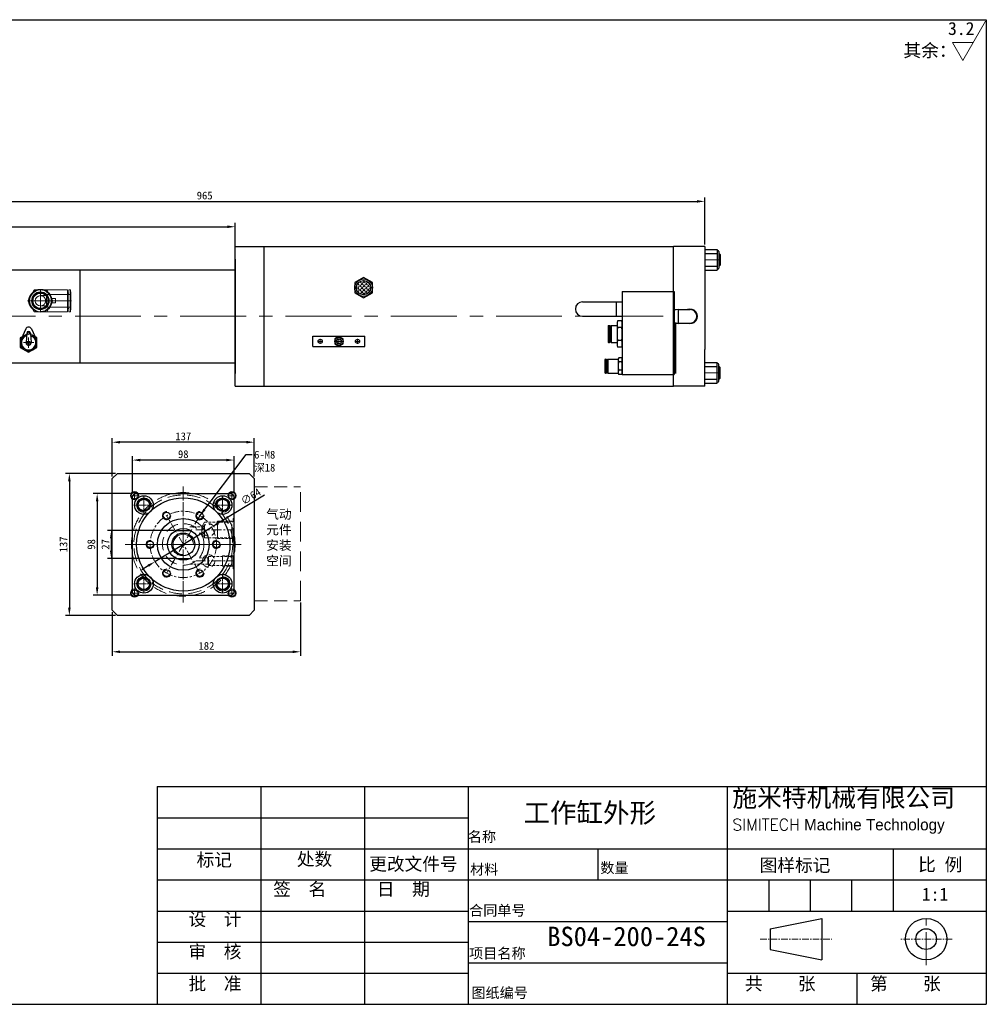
# Model space of a CAD drawing. Header units: millimetres. Extents: x 572 to 1972, y 4599 to 5549.
# Tile 2 of 2: x 1039 to 1972, y 4599 to 5549. Entities that reach past the tile are written whole.
import ezdxf

# ---------------------------------------------------------------- set-up
doc = ezdxf.new("R2010")
doc.units = ezdxf.units.MM
doc.header["$MEASUREMENT"] = 0
doc.linetypes.add('CENTER', pattern=[50.8, 31.75, -6.35, 6.35, -6.35])
doc.linetypes.add('DASHED', pattern=[19.05, 12.7, -6.35])
doc.layers.get('Defpoints').update_dxf_attribs({"lineweight": 25})
for name, color, linetype, lineweight in [('图层1', 7, 'Continuous', 25), ('图层2', 3, 'CENTER', 13), ('图层3', 2, 'Continuous', 13), ('图层4', 1, 'Continuous', 30), ('图层5', 5, 'DASHED', 13), ('图层7', 4, 'Continuous', 13)]:
    doc.layers.add(name, color=color, linetype=linetype, lineweight=lineweight)
doc.dimstyles.new('ISO-25', dxfattribs={"dimscale": 2, "dimtxt": 2.5, "dimasz": 2.5, "dimexe": 1.25, "dimexo": 0.625, "dimtad": 1, "dimtxsty": 'Standard', "dimcen": 2.5, "dimadec": 0, "dimazin": 0, "dimtfac": 1, "dimtmove": 0, "dimatfit": 3, "dimfxl": 0, "dimarcsym": 0})

# ---------------------------------------------------------------- blocks, each defined once
blk = doc.blocks.new('*D77')
at = {"layer": 'Defpoints', "color": 0, "transparency": 16777216}
for p in [(1700.41, 5373.41), (1700.41, 5330), (735.41, 5307.5)]:
    blk.add_point(p, dxfattribs=at)
at = {"layer": '图层3', "color": 0, "lineweight": -2, "transparency": 16777216}
for p, q in [((735.41, 5309.37), (735.41, 5377.16)), ((1700.41, 5331.87), (1700.41, 5377.16)), ((742.91, 5373.41), (1692.91, 5373.41))]:
    blk.add_line(p, q, dxfattribs=at)
at = {"layer": '图层3', "color": 0, "transparency": 16777216}
for points in [[(742.91, 5374.66), (742.91, 5372.16), (735.41, 5373.41)], [(1692.91, 5372.16), (1692.91, 5374.66), (1700.41, 5373.41)]]:
    blk.add_solid(points, dxfattribs=at)
at = {"layer": '图层3', "color": 0, "transparency": 16777216, "insert": (1217.91, 5379.03), "char_height": 7.5, "attachment_point": 5}
blk.add_mtext('965', dxfattribs=at)
blk = doc.blocks.new('*D85')
at = {"layer": 'Defpoints', "color": 0, "transparency": 16777216}
for p in [(1247.41, 5348.93), (1247.41, 5317.5), (735.41, 5307.5)]:
    blk.add_point(p, dxfattribs=at)
at = {"layer": '图层3', "color": 0, "lineweight": -2, "transparency": 16777216}
for p, q in [((735.41, 5309.37), (735.41, 5352.68)), ((742.91, 5348.93), (1239.91, 5348.93)), ((1247.41, 5319.37), (1247.41, 5352.68))]:
    blk.add_line(p, q, dxfattribs=at)
at = {"layer": '图层3', "color": 0, "transparency": 16777216}
for points in [[(742.91, 5350.18), (742.91, 5347.68), (735.41, 5348.93)], [(1239.91, 5347.68), (1239.91, 5350.18), (1247.41, 5348.93)]]:
    blk.add_solid(points, dxfattribs=at)
at = {"layer": '图层3', "color": 0, "transparency": 16777216, "insert": (991.41, 5354.55), "char_height": 7.5, "attachment_point": 5}
blk.add_mtext('512', dxfattribs=at)
blk = doc.blocks.new('*D101')
at = {"layer": 'Defpoints', "color": 0, "transparency": 16777216}
for p in [(1190.27, 5055.94), (1127.76, 5028.94), (1190.27, 5028.94)]:
    blk.add_point(p, dxfattribs=at)
at = {"layer": '图层3', "color": 0, "lineweight": -2, "transparency": 16777216}
for p, q in [((1188.4, 5055.94), (1124.01, 5055.94)), ((1127.76, 5048.44), (1127.76, 5036.44)), ((1188.4, 5028.94), (1124.01, 5028.94))]:
    blk.add_line(p, q, dxfattribs=at)
at = {"layer": '图层3', "color": 0, "transparency": 16777216}
for points in [[(1126.51, 5048.44), (1129.01, 5048.44), (1127.76, 5055.94)], [(1126.51, 5036.44), (1129.01, 5036.44), (1127.76, 5028.94)]]:
    blk.add_solid(points, dxfattribs=at)
at = {"layer": '图层3', "color": 0, "transparency": 16777216, "insert": (1122.14, 5042.44), "char_height": 7.5, "attachment_point": 5, "rotation": 90}
blk.add_mtext('27', dxfattribs=at)
blk = doc.blocks.new('*D102')
at = {"layer": 'Defpoints', "color": 0, "transparency": 16777216}
for p in [(1148.26, 5091.44), (1114.16, 4993.44), (1148.26, 4993.44)]:
    blk.add_point(p, dxfattribs=at)
at = {"layer": '图层3', "color": 0, "lineweight": -2, "transparency": 16777216}
for p, q in [((1146.38, 5091.44), (1110.41, 5091.44)), ((1114.16, 5083.94), (1114.16, 5000.94)), ((1146.38, 4993.44), (1110.41, 4993.44))]:
    blk.add_line(p, q, dxfattribs=at)
at = {"layer": '图层3', "color": 0, "transparency": 16777216}
for points in [[(1112.91, 5083.94), (1115.41, 5083.94), (1114.16, 5091.44)], [(1112.91, 5000.94), (1115.41, 5000.94), (1114.16, 4993.44)]]:
    blk.add_solid(points, dxfattribs=at)
at = {"layer": '图层3', "color": 0, "transparency": 16777216, "insert": (1108.54, 5042.44), "char_height": 7.5, "attachment_point": 5, "rotation": 90}
blk.add_mtext('98', dxfattribs=at)
blk = doc.blocks.new('*D103')
at = {"layer": 'Defpoints', "color": 0, "transparency": 16777216}
for p in [(1148.26, 5123.82), (1148.26, 5091.44), (1246.26, 5091.44)]:
    blk.add_point(p, dxfattribs=at)
at = {"layer": '图层3', "color": 0, "lineweight": -2, "transparency": 16777216}
for p, q in [((1148.26, 5093.31), (1148.26, 5127.57)), ((1238.76, 5123.82), (1155.76, 5123.82)), ((1246.26, 5093.31), (1246.26, 5127.57))]:
    blk.add_line(p, q, dxfattribs=at)
at = {"layer": '图层3', "color": 0, "transparency": 16777216}
for points in [[(1155.76, 5125.07), (1155.76, 5122.57), (1148.26, 5123.82)], [(1238.76, 5125.07), (1238.76, 5122.57), (1246.26, 5123.82)]]:
    blk.add_solid(points, dxfattribs=at)
at = {"layer": '图层3', "color": 0, "transparency": 16777216, "insert": (1197.25, 5129.44), "char_height": 7.5, "attachment_point": 5}
blk.add_mtext('98', dxfattribs=at)
blk = doc.blocks.new('*D104')
at = {"layer": 'Defpoints', "color": 0, "transparency": 16777216}
for p in [(1224.59, 5059.08), (1169.93, 5025.8)]:
    blk.add_point(p, dxfattribs=at)
at = {"layer": '图层3', "color": 0, "lineweight": -2, "transparency": 16777216}
for p, q in [((1275.5, 5090.07), (1231, 5062.98)), ((1169.93, 5025.8), (1224.59, 5059.08)), ((1163.52, 5021.9), (1157.11, 5018))]:
    blk.add_line(p, q, dxfattribs=at)
at = {"layer": '图层3', "color": 0, "transparency": 16777216}
for points in [[(1230.35, 5064.04), (1231.65, 5061.91), (1224.59, 5059.08)], [(1162.87, 5022.96), (1164.17, 5020.83), (1169.93, 5025.8)]]:
    blk.add_solid(points, dxfattribs=at)
at = {"layer": '图层3', "color": 0, "transparency": 16777216, "insert": (1262.44, 5088.7), "char_height": 7.5, "attachment_point": 5, "rotation": 31.33265}
blk.add_mtext('∅64', dxfattribs=at)
blk = doc.blocks.new('*D105')
at = {"layer": 'Defpoints', "color": 0, "transparency": 16777216}
for p in [(1310.43, 4988.12), (1128.76, 4978.94), (1310.43, 4938.83)]:
    blk.add_point(p, dxfattribs=at)
at = {"layer": '图层3', "color": 0, "lineweight": -2, "transparency": 16777216}
for p, q in [((1310.43, 4986.25), (1310.43, 4935.08)), ((1128.76, 4977.06), (1128.76, 4935.08)), ((1136.26, 4938.83), (1302.93, 4938.83))]:
    blk.add_line(p, q, dxfattribs=at)
at = {"layer": '图层3', "color": 0, "transparency": 16777216}
for points in [[(1136.26, 4940.08), (1136.26, 4937.58), (1128.76, 4938.83)], [(1302.93, 4940.08), (1302.93, 4937.58), (1310.43, 4938.83)]]:
    blk.add_solid(points, dxfattribs=at)
at = {"layer": '图层3', "color": 0, "transparency": 16777216, "insert": (1219.6, 4944.46), "char_height": 7.5, "attachment_point": 5}
blk.add_mtext('182', dxfattribs=at)
blk = doc.blocks.new('*D106')
at = {"layer": 'Defpoints', "color": 0, "transparency": 16777216}
for p in [(1128.76, 5141.05), (1128.76, 5105.94), (1265.76, 5105.94)]:
    blk.add_point(p, dxfattribs=at)
at = {"layer": '图层3', "color": 0, "lineweight": -2, "transparency": 16777216}
for p, q in [((1128.76, 5107.81), (1128.76, 5144.8)), ((1258.26, 5141.05), (1136.26, 5141.05)), ((1265.76, 5107.81), (1265.76, 5144.8))]:
    blk.add_line(p, q, dxfattribs=at)
at = {"layer": '图层3', "color": 0, "transparency": 16777216}
for points in [[(1136.26, 5142.3), (1136.26, 5139.8), (1128.76, 5141.05)], [(1258.26, 5142.3), (1258.26, 5139.8), (1265.76, 5141.05)]]:
    blk.add_solid(points, dxfattribs=at)
at = {"layer": '图层3', "color": 0, "transparency": 16777216, "insert": (1197.26, 5146.68), "char_height": 7.5, "attachment_point": 5}
blk.add_mtext('137', dxfattribs=at)
blk = doc.blocks.new('*D107')
at = {"layer": 'Defpoints', "color": 0, "transparency": 16777216}
for p in [(1133.76, 5110.94), (1087.34, 4973.94), (1133.76, 4973.94)]:
    blk.add_point(p, dxfattribs=at)
at = {"layer": '图层3', "color": 0, "lineweight": -2, "transparency": 16777216}
for p, q in [((1131.88, 5110.94), (1083.59, 5110.94)), ((1087.34, 5103.44), (1087.34, 4981.44)), ((1131.88, 4973.94), (1083.59, 4973.94))]:
    blk.add_line(p, q, dxfattribs=at)
at = {"layer": '图层3', "color": 0, "transparency": 16777216}
for points in [[(1086.09, 5103.44), (1088.59, 5103.44), (1087.34, 5110.94)], [(1086.09, 4981.44), (1088.59, 4981.44), (1087.34, 4973.94)]]:
    blk.add_solid(points, dxfattribs=at)
at = {"layer": '图层3', "color": 0, "transparency": 16777216, "insert": (1081.71, 5042.44), "char_height": 7.5, "attachment_point": 5, "rotation": 90}
blk.add_mtext('137', dxfattribs=at)

msp = doc.modelspace()

# ---------------------------------------------------------------- hatches: boundary and pattern name
at = {"layer": '图层7'}
h = msp.add_hatch(dxfattribs=at)
h.set_pattern_fill('ANGLE', color=256, scale=0.4, angle=315, style=0)
h.set_pattern_definition([(315, (2011.7379, 5339.337), (1.975656, 1.975656), [2.032, -0.762]), (45, (2011.7379, 5339.337), (-1.975656, 1.975656), [2.032, -0.762])])
h.paths.add_polyline_path([(1364.302, 5290.155, 1), (1378.152, 5290.155, 1)])

# ---------------------------------------------------------------- linework, layer by layer
at = {"layer": '图层1'}
for p, q in [((1247.412, 5194.996), (1247.412, 5329.996)), ((1247.412, 5329.996), (1275.412, 5329.996)), ((1275.412, 5329.996), (1670.412, 5329.996)), ((1275.412, 5194.996), (1275.412, 5329.996)), ((1670.412, 5194.996), (1670.412, 5329.996)), ((1700.412, 5329.996), (1670.412, 5329.996)), ((1700.412, 5329.996), (1700.412, 5230.596)), ((1700.412, 5326.996), (1712.412, 5326.996)), ((1700.412, 5322.996), (1712.412, 5322.996)), ((1712.412, 5326.996), (1712.412, 5306.996)), ((1712.912, 5325.996), (1712.912, 5325.996)), ((1713.912, 5324.996), (1713.912, 5308.996)), ((1713.912, 5322.996), (1714.412, 5322.996)), ((1714.412, 5322.996), (1714.412, 5310.996)), ((1714.412, 5322.996), (1715.412, 5321.996)), ((1715.412, 5321.996), (1715.412, 5311.996)), ((1247.412, 5317.496), (1247.412, 5207.496)), ((1700.412, 5310.996), (1712.412, 5310.996)), ((1713.912, 5310.996), (1714.412, 5310.996)), ((1715.412, 5311.996), (1714.412, 5310.996)), ((1009.412, 5307.496), (1247.412, 5307.496)), ((1097.412, 5307.496), (1097.412, 5217.496)), ((1700.412, 5306.996), (1712.412, 5306.996)), ((1712.912, 5307.996), (1712.912, 5307.996)), ((1371.227, 5299.97), (1362.727, 5295.063)), ((1362.727, 5295.063), (1362.727, 5285.248)), ((1379.727, 5295.063), (1371.227, 5299.97)), ((1379.727, 5285.248), (1379.727, 5295.063)), ((1362.727, 5285.248), (1371.227, 5280.34)), ((1371.227, 5280.34), (1379.727, 5285.248)), ((1620.912, 5286.496), (1620.912, 5206.496)), ((1620.912, 5286.496), (1670.912, 5286.496)), ((1670.912, 5286.496), (1670.912, 5206.496)), ((1582.602, 5276.496), (1620.912, 5276.496)), ((1614.912, 5276.496), (1614.912, 5262.496)), ((1670.912, 5268.996), (1674.912, 5269.496)), ((1674.912, 5269.496), (1674.912, 5255.496)), ((1674.912, 5268.996), (1686.412, 5268.996)), ((1582.602, 5262.496), (1620.912, 5262.496)), ((1607.712, 5253.646), (1607.412, 5253.346)), ((1607.712, 5253.646), (1607.712, 5237.346)), ((1607.712, 5253.646), (1608.612, 5253.646)), ((1608.612, 5253.646), (1608.612, 5237.346)), ((1608.612, 5253.646), (1608.912, 5253.346)), ((1610.212, 5253.646), (1609.912, 5253.346)), ((1610.212, 5253.646), (1615.912, 5253.646)), ((1610.212, 5253.646), (1610.212, 5237.346)), ((1615.912, 5255.023), (1615.912, 5235.97)), ((1620.412, 5258.198), (1616.412, 5258.198)), ((1620.912, 5255.023), (1620.912, 5235.97)), ((1670.912, 5255.996), (1674.912, 5255.496)), ((1672.412, 5207.496), (1672.412, 5255.809)), ((1674.912, 5255.996), (1686.412, 5255.996)), ((1045.266, 5250.374), (1040.721, 5240.457)), ((1046.199, 5246.264), (1045.501, 5237.319)), ((1049.788, 5246.264), (1050.486, 5237.319)), ((1050.721, 5250.374), (1055.266, 5240.457)), ((1607.412, 5253.346), (1607.412, 5237.646)), ((1608.912, 5253.346), (1608.912, 5237.646)), ((1608.912, 5252.496), (1609.912, 5252.496)), ((1609.912, 5253.346), (1609.912, 5237.646)), ((1620.412, 5251.847), (1616.412, 5251.847)), ((1041.784, 5242.777), (1039.994, 5241.743)), ((1039.994, 5241.743), (1039.994, 5232.505)), ((1055.994, 5241.743), (1054.203, 5242.777)), ((1055.994, 5232.505), (1055.994, 5241.743)), ((1322.412, 5243.368), (1372.412, 5243.368)), ((1322.412, 5233.368), (1322.412, 5243.368)), ((1372.412, 5233.368), (1372.412, 5243.368)), ((1607.712, 5237.346), (1607.412, 5237.646)), ((1607.712, 5237.346), (1608.612, 5237.346)), ((1608.912, 5237.646), (1608.612, 5237.346)), ((1608.912, 5238.496), (1609.912, 5238.496)), ((1609.912, 5237.646), (1610.212, 5237.346)), ((1610.212, 5237.346), (1615.912, 5237.346)), ((1620.412, 5239.146), (1616.412, 5239.146)), ((1039.994, 5232.505), (1047.994, 5227.887)), ((1047.994, 5227.887), (1055.994, 5232.505)), ((1322.412, 5233.368), (1372.412, 5233.368)), ((1620.412, 5232.795), (1616.412, 5232.795)), ((1700.412, 5194.996), (1700.412, 5230.596)), ((1009.412, 5217.496), (1247.412, 5217.496)), ((1247.412, 5207.496), (1247.412, 5222.496)), ((1604.575, 5221.296), (1604.175, 5220.896)), ((1604.175, 5220.896), (1604.175, 5208.096)), ((1604.575, 5221.296), (1604.575, 5207.696)), ((1604.575, 5221.296), (1605.275, 5221.296)), ((1605.275, 5221.296), (1605.275, 5207.696)), ((1605.275, 5221.296), (1605.675, 5220.896)), ((1605.675, 5220.896), (1605.675, 5208.096)), ((1605.675, 5219.996), (1606.675, 5219.996)), ((1607.075, 5221.296), (1606.675, 5220.896)), ((1606.675, 5220.896), (1606.675, 5208.096)), ((1607.075, 5221.296), (1616.975, 5221.296)), ((1607.075, 5221.296), (1607.075, 5207.696)), ((1616.912, 5220.578), (1616.912, 5208.415)), ((1620.412, 5222.579), (1617.412, 5222.579)), ((1620.412, 5218.538), (1617.412, 5218.538)), ((1700.412, 5217.996), (1712.412, 5217.996)), ((1712.412, 5197.996), (1712.412, 5217.996)), ((1712.912, 5216.996), (1712.912, 5216.996)), ((1713.912, 5199.996), (1713.912, 5215.996)), ((1604.575, 5207.696), (1604.175, 5208.096)), ((1604.575, 5207.696), (1605.275, 5207.696)), ((1605.675, 5208.096), (1605.275, 5207.696)), ((1605.675, 5208.996), (1606.675, 5208.996)), ((1607.075, 5207.696), (1606.675, 5208.096)), ((1607.075, 5207.696), (1616.975, 5207.696)), ((1620.412, 5210.455), (1617.412, 5210.455)), ((1620.412, 5206.413), (1617.412, 5206.413)), ((1620.912, 5206.496), (1670.912, 5206.496)), ((1700.412, 5213.996), (1712.412, 5213.996)), ((1713.912, 5213.996), (1714.412, 5213.996)), ((1714.412, 5201.996), (1714.412, 5213.996)), ((1715.412, 5212.996), (1714.412, 5213.996)), ((1715.412, 5202.996), (1715.412, 5212.996)), ((1275.412, 5194.996), (1275.412, 5199.996)), ((1700.412, 5201.996), (1712.412, 5201.996)), ((1700.412, 5197.996), (1712.412, 5197.996)), ((1712.912, 5198.996), (1712.912, 5198.996)), ((1713.912, 5201.996), (1714.412, 5201.996)), ((1714.412, 5201.996), (1715.412, 5202.996)), ((1247.412, 5194.996), (1275.412, 5194.996)), ((1275.412, 5194.996), (1670.412, 5194.996)), ((1700.412, 5194.996), (1670.412, 5194.996)), ((1150.259, 5091.436), (1148.259, 5089.436)), ((1148.259, 4995.436), (1148.259, 5089.436)), ((1150.259, 5091.436), (1244.259, 5091.436)), ((1246.259, 5089.436), (1244.259, 5091.436)), ((1246.259, 4995.436), (1246.259, 5089.436)), ((1190.274, 5055.936), (1204.244, 5055.936)), ((1190.274, 5028.936), (1204.244, 5028.936)), ((1148.259, 4995.436), (1150.259, 4993.436)), ((1150.259, 4993.436), (1244.259, 4993.436)), ((1246.259, 4995.436), (1244.259, 4993.436)), ((1272.153, 4808.707), (1272.153, 4598.707)), ((1372.153, 4808.707), (1372.153, 4598.707)), ((1472.153, 4808.707), (1472.153, 4598.707)), ((1722.153, 4808.707), (1722.153, 4598.707)), ((1172.153, 4778.707), (1472.153, 4778.707)), ((1172.153, 4748.707), (1972.153, 4748.707)), ((1597.153, 4748.707), (1597.153, 4718.707)), ((1882.153, 4748.707), (1882.153, 4688.707)), ((1172.153, 4718.707), (1972.153, 4718.707)), ((1762.153, 4718.707), (1762.153, 4688.707)), ((1802.153, 4718.707), (1802.153, 4688.707)), ((1842.153, 4718.707), (1842.153, 4688.707)), ((1172.153, 4688.707), (1472.153, 4688.707)), ((1722.153, 4688.707), (1972.153, 4688.707)), ((1472.153, 4678.707), (1722.153, 4678.707)), ((1763.5, 4671.588), (1813.5, 4681.588)), ((1813.5, 4681.588), (1813.5, 4641.588)), ((1763.5, 4671.588), (1763.5, 4651.588)), ((1172.153, 4658.707), (1472.153, 4658.707)), ((1763.5, 4651.588), (1813.5, 4641.588)), ((1472.153, 4638.707), (1722.153, 4638.707)), ((1172.153, 4628.707), (1472.153, 4628.707)), ((1722.153, 4628.707), (1972.153, 4628.707)), ((1847.153, 4628.707), (1847.153, 4598.707))]:
    msp.add_line(p, q, dxfattribs=at)
for points in [[(1351.412, 5240.677), (1347.412, 5242.987), (1343.412, 5240.677), (1343.412, 5236.058), (1347.412, 5233.749), (1351.412, 5236.058)], [(1133.759, 5110.936), (1260.759, 5110.936), (1265.759, 5105.936), (1265.759, 4978.936), (1260.759, 4973.936), (1133.759, 4973.936), (1128.759, 4978.936), (1128.759, 5105.936)]]:
    msp.add_lwpolyline(points, close=True, dxfattribs=at)
for centre, radius in [((1371.227, 5290.155), 8.5), ((1371.227, 5290.155), 6.925), ((1059.412, 5277.496), 11), ((1059.412, 5277.496), 7.5), ((1047.994, 5246.124), 1), ((1047.994, 5237.124), 1.5), ((1329.412, 5238.368), 2), ((1347.412, 5238.368), 4), ((1347.412, 5238.368), 2.5), ((1365.412, 5238.368), 2), ((1150.259, 5089.436), 3.25), ((1244.259, 5089.436), 3.25), ((1159.259, 5080.436), 9), ((1197.259, 5042.436), 45), ((1159.259, 5080.436), 6.25), ((1159.259, 5080.436), 5.5), ((1235.259, 5080.436), 9), ((1235.259, 5080.436), 6.25), ((1235.259, 5080.436), 5.5), ((1181.259, 5070.149), 3.25), ((1213.259, 5070.149), 3.25), ((1197.259, 5042.436), 25), ((1197.259, 5042.436), 15.2), ((1197.259, 5042.436), 15.2), ((1165.259, 5042.436), 3.25), ((1197.259, 5042.436), 11), ((1229.259, 5042.436), 3.25), ((1181.259, 5014.724), 3.25), ((1213.259, 5014.724), 3.25), ((1159.259, 5004.436), 9), ((1159.259, 5004.436), 6.25), ((1159.259, 5004.436), 5.5), ((1235.259, 5004.436), 9), ((1235.259, 5004.436), 6.25), ((1235.259, 5004.436), 5.5), ((1150.259, 4995.436), 3.25), ((1244.259, 4995.436), 3.25), ((1914.129, 4661.588), 20), ((1914.129, 4661.588), 10)]:
    msp.add_circle(centre, radius, dxfattribs=at)
for centre, radius, start, end in [((1712.912, 5326.496), 0.5, 180, 270), ((1712.912, 5324.996), 1, 0, 90), ((1712.912, 5307.496), 0.5, 90, 180), ((1712.912, 5308.996), 1, 270, 0), ((1582.602, 5269.496), 7, 90, 270), ((1686.412, 5262.496), 7, 248.213211, 111.786789), ((1686.412, 5262.496), 6.5, 270, 90), ((1626.245, 5255.023), 10.333, 162.103449, 197.896551), ((1610.579, 5255.023), 10.333, 342.103449, 17.896551), ((1047.994, 5237.124), 8, 103.749113, 76.250887), ((1047.994, 5249.124), 3, 24.624318, 155.375682), ((1047.994, 5246.124), 1.8, 4.460844, 175.539156), ((1656.495, 5245.496), 40.583, 170.996825, 189.003175), ((1580.329, 5245.496), 40.583, 350.996825, 9.003175), ((1047.994, 5237.124), 7, 106.463989, 73.536011), ((1047.994, 5237.124), 2.5, 175.539156, 4.460844), ((1626.245, 5235.97), 10.333, 162.103449, 197.896551), ((1610.579, 5235.97), 10.333, 342.103449, 17.896551), ((1621.245, 5220.559), 4.333, 152.201937, 207.798063), ((1633.495, 5214.496), 16.583, 165.894646, 194.105354), ((1616.579, 5220.559), 4.333, 332.201937, 27.798063), ((1604.329, 5214.496), 16.583, 345.894646, 14.105354), ((1712.912, 5217.496), 0.5, 180, 270), ((1712.912, 5215.996), 1, 0, 90), ((1621.245, 5208.434), 4.333, 152.201937, 207.798063), ((1616.579, 5208.434), 4.333, 332.201937, 27.798063), ((1712.912, 5198.496), 0.5, 90, 180), ((1712.912, 5199.996), 1, 270, 0)]:
    msp.add_arc(centre, radius, start, end, dxfattribs=at)
at = {"layer": '图层2'}
for p, q in [((1670.197, 5316.996), (1670.412, 5316.996)), ((1700.412, 5316.996), (1715.412, 5316.996)), ((1059.412, 5287.496), (1059.412, 5267.496)), ((1049.412, 5277.496), (1069.412, 5277.496)), ((1042.994, 5237.124), (1052.994, 5237.124)), ((1047.994, 5242.124), (1047.994, 5232.124)), ((1326.912, 5238.368), (1331.912, 5238.368)), ((1329.412, 5235.868), (1329.412, 5240.868)), ((1344.912, 5238.368), (1349.912, 5238.368)), ((1347.412, 5235.868), (1347.412, 5240.868)), ((1362.912, 5238.368), (1367.912, 5238.368)), ((1365.412, 5235.868), (1365.412, 5240.868)), ((1670.197, 5207.996), (1672.412, 5207.996)), ((1700.412, 5207.996), (1715.412, 5207.996)), ((1914.129, 4636.588), (1914.129, 4686.588))]:
    msp.add_line(p, q, dxfattribs=at)
at = {"layer": '图层2', "ltscale": 2}
msp.add_line((686.412, 5262.496), (1660.412, 5262.496), dxfattribs=at)
at = {"layer": '图层2', "ltscale": 0.2}
for p, q in [((1150.259, 5085.436), (1150.259, 5093.436)), ((1244.259, 5085.436), (1244.259, 5093.436)), ((1154.259, 5089.436), (1146.259, 5089.436)), ((1159.259, 5087.436), (1159.259, 5073.436)), ((1235.259, 5087.436), (1235.259, 5073.436)), ((1240.259, 5089.436), (1248.259, 5089.436)), ((1152.259, 5080.436), (1166.259, 5080.436)), ((1242.259, 5080.436), (1228.259, 5080.436)), ((1159.259, 4997.436), (1159.259, 5011.436)), ((1235.259, 4997.436), (1235.259, 5011.436)), ((1150.259, 4999.436), (1150.259, 4991.436)), ((1152.259, 5004.436), (1166.259, 5004.436)), ((1242.259, 5004.436), (1228.259, 5004.436)), ((1244.259, 4999.436), (1244.259, 4991.436)), ((1154.259, 4995.436), (1146.259, 4995.436)), ((1240.259, 4995.436), (1248.259, 4995.436)), ((1753.874, 4661.588), (1823.018, 4661.588)), ((1939.129, 4661.588), (1889.129, 4661.588))]:
    msp.add_line(p, q, dxfattribs=at)
at = {"layer": '图层2', "ltscale": 0.3}
for p, q in [((1197.259, 5098.436), (1197.259, 4986.436)), ((1159.259, 5089.436), (1159.259, 5071.436)), ((1197.259, 4993.436), (1197.259, 5091.436)), ((1235.259, 5089.436), (1235.259, 5071.436)), ((1150.259, 5080.436), (1168.259, 5080.436)), ((1244.259, 5080.436), (1226.259, 5080.436)), ((1213.259, 5014.724), (1181.259, 5070.149)), ((1213.259, 5070.149), (1181.259, 5014.724)), ((1209.259, 5056.436), (1246.259, 5056.436)), ((1141.259, 5042.436), (1253.259, 5042.436)), ((1148.259, 5042.436), (1246.259, 5042.436)), ((1209.259, 5026.436), (1246.259, 5026.436)), ((1159.259, 4995.436), (1159.259, 5013.436)), ((1235.259, 4995.436), (1235.259, 5013.436)), ((1150.259, 5004.436), (1168.259, 5004.436)), ((1244.259, 5004.436), (1226.259, 5004.436))]:
    msp.add_line(p, q, dxfattribs=at)
msp.add_circle((1197.259, 5042.436), 32, dxfattribs=at)
at = {"layer": '图层3'}
for p, q in [((1949.555, 5509.322), (1971.504, 5547.34)), ((1939.451, 5526.822), (1959.658, 5526.822)), ((1949.555, 5509.322), (1939.451, 5526.822))]:
    msp.add_line(p, q, dxfattribs=at)
at = {"layer": '图层4'}
for p, q in [((572.153, 5548.707), (1972.153, 5548.707)), ((1972.153, 5548.707), (1972.153, 4598.707)), ((1172.153, 4808.707), (1972.153, 4808.707)), ((1172.153, 4808.707), (1172.153, 4598.707)), ((572.153, 4598.707), (1972.153, 4598.707)), ((1022.153, 4598.707), (1972.153, 4598.707))]:
    msp.add_line(p, q, dxfattribs=at)
at = {"layer": '图层5'}
for p, q in [((1265.759, 5098.124), (1310.434, 5098.124)), ((1217.759, 5063.936), (1215.161, 5059.436)), ((1217.759, 5048.936), (1217.759, 5063.936)), ((1230.259, 5064.736), (1230.259, 5050.715)), ((1244.259, 5063.936), (1245.259, 5064.936)), ((1244.259, 5048.936), (1244.259, 5063.936)), ((1245.259, 5045.436), (1245.259, 5067.436)), ((1245.259, 5067.436), (1246.259, 5067.436)), ((1215.161, 5053.436), (1215.161, 5059.436)), ((1230.259, 5048.136), (1230.259, 5062.158)), ((1217.759, 5048.936), (1215.161, 5053.436)), ((1244.259, 5048.936), (1245.259, 5047.936)), ((1245.259, 5045.436), (1246.259, 5045.436)), ((1221.759, 5030.686), (1221.037, 5029.436)), ((1221.037, 5023.436), (1221.037, 5029.436)), ((1221.759, 5022.186), (1221.759, 5030.686)), ((1235.259, 5021.536), (1235.259, 5031.336)), ((1244.259, 5030.686), (1245.259, 5031.686)), ((1244.259, 5022.186), (1244.259, 5030.686)), ((1245.259, 5033.936), (1246.259, 5033.936)), ((1245.259, 5018.936), (1245.259, 5033.936)), ((1221.759, 5022.186), (1221.037, 5023.436)), ((1244.259, 5022.186), (1245.259, 5021.186)), ((1245.259, 5018.936), (1246.259, 5018.936)), ((1265.759, 4988.124), (1310.434, 4988.124))]:
    msp.add_line(p, q, dxfattribs=at)
at = {"layer": '图层5', "ltscale": 1.5}
for p, q in [((1265.759, 4988.124), (1265.759, 5098.124)), ((1310.434, 4988.124), (1310.434, 5098.124))]:
    msp.add_line(p, q, dxfattribs=at)
at = {"layer": '图层5', "ltscale": 0.2}
for p, q in [((1217.759, 5063.936), (1242.759, 5063.936)), ((1230.259, 5064.736), (1245.059, 5064.736)), ((1203.504, 5059.436), (1215.161, 5059.436)), ((1212.457, 5053.436), (1215.161, 5053.436)), ((1217.759, 5048.936), (1242.759, 5048.936)), ((1230.259, 5048.136), (1245.059, 5048.136)), ((1212.457, 5029.436), (1221.037, 5029.436)), ((1221.759, 5030.686), (1242.759, 5030.686)), ((1235.259, 5031.336), (1244.909, 5031.336)), ((1203.504, 5023.436), (1221.037, 5023.436)), ((1221.759, 5022.186), (1242.759, 5022.186)), ((1235.259, 5021.536), (1244.909, 5021.536))]:
    msp.add_line(p, q, dxfattribs=at)
at = {"layer": '图层5'}
for radius in [50, 47.7, 20]:
    msp.add_circle((1197.259, 5042.436), radius, dxfattribs=at)
at = {"layer": '图层5', "ltscale": 0.5}
for centre in [(1221.759, 5056.436), (1221.759, 5026.436)]:
    msp.add_circle(centre, 6, dxfattribs=at)
at = {"layer": '图层7'}
for p, q in [((1715.412, 5321.996), (1713.912, 5321.996)), ((1715.412, 5311.996), (1713.912, 5311.996)), ((1053.35, 5287.996), (1047.288, 5277.496)), ((1085.412, 5287.996), (1053.35, 5287.996)), ((1059.412, 5266.44), (1059.412, 5288.553)), ((1059.412, 5266.996), (1059.412, 5287.996)), ((1065.412, 5282.496), (1059.412, 5282.496)), ((1065.412, 5271.496), (1065.412, 5283.496)), ((1088.912, 5283.496), (1065.412, 5283.496)), ((1071.536, 5277.496), (1065.474, 5287.996)), ((1085.412, 5266.996), (1085.412, 5287.996)), ((1086.724, 5284.846), (1085.412, 5284.846)), ((1086.724, 5266.996), (1086.724, 5287.996)), ((1088.356, 5287.996), (1086.724, 5287.996)), ((1088.356, 5266.996), (1088.356, 5287.996)), ((1088.912, 5284.846), (1088.356, 5287.996)), ((1088.912, 5270.146), (1088.912, 5284.846)), ((1047.288, 5277.496), (1053.35, 5266.996)), ((1048.355, 5277.496), (1089.469, 5277.496)), ((1065.474, 5266.996), (1071.536, 5277.496)), ((1074.112, 5279.596), (1069.7, 5279.596)), ((1069.7, 5275.396), (1074.112, 5275.396)), ((1069.912, 5275.396), (1069.912, 5279.596)), ((1074.112, 5275.396), (1074.112, 5279.596)), ((1053.35, 5266.996), (1085.412, 5266.996)), ((1059.412, 5272.496), (1065.412, 5272.496)), ((1065.412, 5271.496), (1088.912, 5271.496)), ((1085.412, 5270.146), (1086.724, 5270.146)), ((1086.724, 5266.996), (1088.356, 5266.996)), ((1088.356, 5266.996), (1088.912, 5270.146)), ((1670.974, 5268.5), (1674.912, 5268.993)), ((1670.912, 5256.5), (1674.912, 5256)), ((1715.412, 5212.996), (1713.912, 5212.996)), ((1275.412, 5198.904), (1275.412, 5194.996)), ((1715.412, 5202.996), (1713.912, 5202.996))]:
    msp.add_line(p, q, dxfattribs=at)
for points in [[(1059.412, 5287.996), (1059.811, 5287.989), (1060.608, 5287.928), (1061.397, 5287.807), (1061.788, 5287.724), (1062.175, 5287.626), (1062.937, 5287.387), (1063.678, 5287.09), (1064.395, 5286.738), (1065.083, 5286.333), (1065.739, 5285.876), (1066.053, 5285.63), (1066.357, 5285.371), (1066.7, 5285.055), (1066.795, 5284.962), (1066.889, 5284.868), (1066.936, 5284.821), (1066.982, 5284.773), (1067.074, 5284.676), (1067.164, 5284.578), (1067.253, 5284.48), (1067.341, 5284.38), (1067.428, 5284.278), (1067.471, 5284.228), (1067.513, 5284.176), (1067.597, 5284.073), (1067.68, 5283.969), (1067.761, 5283.863), (1067.841, 5283.757), (1067.92, 5283.65), (1067.959, 5283.596), (1067.997, 5283.541), (1068.073, 5283.432), (1068.148, 5283.322), (1068.221, 5283.21), (1068.293, 5283.098), (1068.363, 5282.985), (1068.398, 5282.928), (1068.432, 5282.871), (1068.499, 5282.756), (1068.565, 5282.641), (1068.63, 5282.524), (1068.693, 5282.407), (1068.754, 5282.289), (1068.785, 5282.23), (1068.814, 5282.17), (1068.873, 5282.05), (1068.93, 5281.93), (1068.958, 5281.87), (1068.985, 5281.809), (1069.039, 5281.687), (1069.092, 5281.565), (1069.117, 5281.503), (1069.142, 5281.442), (1069.192, 5281.318), (1069.239, 5281.194), (1069.285, 5281.069), (1069.33, 5280.943), (1069.373, 5280.817), (1069.394, 5280.754), (1069.414, 5280.691), (1069.454, 5280.564), (1069.492, 5280.436), (1069.528, 5280.308), (1069.563, 5280.18), (1069.596, 5280.051), (1069.612, 5279.986), (1069.628, 5279.921), (1069.658, 5279.792), (1069.686, 5279.662), (1069.7, 5279.596)], [(1059.412, 5282.496), (1059.485, 5282.496), (1059.63, 5282.492), (1059.775, 5282.483), (1059.848, 5282.477), (1059.92, 5282.471), (1060.065, 5282.454), (1060.208, 5282.433), (1060.352, 5282.407), (1060.494, 5282.378), (1060.636, 5282.344), (1060.706, 5282.326), (1060.776, 5282.307), (1060.915, 5282.265), (1061.053, 5282.219), (1061.19, 5282.169), (1061.325, 5282.116), (1061.459, 5282.058), (1061.525, 5282.028), (1061.591, 5281.997), (1061.721, 5281.931), (1061.849, 5281.862), (1061.912, 5281.827), (1061.975, 5281.79), (1062.098, 5281.713), (1062.22, 5281.633), (1062.28, 5281.592), (1062.339, 5281.55), (1062.456, 5281.463), (1062.57, 5281.373), (1062.681, 5281.279), (1062.79, 5281.183), (1062.896, 5281.083), (1062.947, 5281.032), (1062.998, 5280.98), (1063.098, 5280.874), (1063.195, 5280.766), (1063.288, 5280.654), (1063.379, 5280.54), (1063.466, 5280.424), (1063.508, 5280.364), (1063.549, 5280.304), (1063.629, 5280.183), (1063.705, 5280.059), (1063.778, 5279.933), (1063.847, 5279.805), (1063.912, 5279.675), (1063.943, 5279.609), (1063.974, 5279.543), (1064.031, 5279.41), (1064.085, 5279.275), (1064.135, 5279.138), (1064.18, 5279), (1064.222, 5278.861), (1064.242, 5278.79), (1064.26, 5278.72), (1064.293, 5278.579), (1064.323, 5278.436), (1064.348, 5278.293), (1064.369, 5278.149), (1064.386, 5278.005), (1064.393, 5277.932), (1064.399, 5277.86), (1064.407, 5277.714), (1064.411, 5277.569), (1064.412, 5277.496), (1064.411, 5277.424), (1064.407, 5277.278), (1064.399, 5277.133), (1064.393, 5277.061), (1064.386, 5276.988), (1064.369, 5276.844), (1064.348, 5276.7), (1064.323, 5276.557), (1064.293, 5276.414), (1064.26, 5276.273), (1064.242, 5276.202), (1064.222, 5276.132), (1064.18, 5275.993), (1064.135, 5275.855), (1064.085, 5275.718), (1064.031, 5275.583), (1063.974, 5275.449), (1063.943, 5275.383), (1063.912, 5275.318), (1063.847, 5275.188), (1063.778, 5275.06), (1063.705, 5274.934), (1063.629, 5274.81), (1063.549, 5274.688), (1063.508, 5274.629), (1063.466, 5274.569), (1063.379, 5274.453), (1063.288, 5274.338), (1063.195, 5274.227), (1063.098, 5274.118), (1062.998, 5274.013), (1062.947, 5273.961), (1062.896, 5273.91), (1062.79, 5273.81), (1062.681, 5273.713), (1062.57, 5273.62), (1062.456, 5273.53), (1062.339, 5273.443), (1062.28, 5273.401), (1062.22, 5273.359), (1062.098, 5273.279), (1061.975, 5273.203), (1061.912, 5273.166), (1061.849, 5273.13), (1061.721, 5273.061), (1061.591, 5272.996), (1061.525, 5272.965), (1061.459, 5272.935), (1061.325, 5272.877), (1061.19, 5272.823), (1061.053, 5272.774), (1060.915, 5272.728), (1060.776, 5272.686), (1060.706, 5272.667), (1060.636, 5272.648), (1060.494, 5272.615), (1060.352, 5272.586), (1060.208, 5272.56), (1060.065, 5272.539), (1059.92, 5272.522), (1059.848, 5272.515), (1059.775, 5272.51), (1059.63, 5272.501), (1059.485, 5272.497), (1059.412, 5272.496)], [(1069.7, 5275.396), (1069.686, 5275.331), (1069.658, 5275.201), (1069.628, 5275.071), (1069.612, 5275.007), (1069.596, 5274.942), (1069.563, 5274.813), (1069.528, 5274.685), (1069.492, 5274.557), (1069.454, 5274.429), (1069.414, 5274.302), (1069.394, 5274.239), (1069.373, 5274.175), (1069.33, 5274.049), (1069.285, 5273.924), (1069.239, 5273.799), (1069.192, 5273.675), (1069.142, 5273.551), (1069.117, 5273.489), (1069.092, 5273.428), (1069.039, 5273.305), (1068.985, 5273.184), (1068.958, 5273.123), (1068.93, 5273.063), (1068.873, 5272.942), (1068.814, 5272.823), (1068.785, 5272.763), (1068.754, 5272.704), (1068.693, 5272.586), (1068.63, 5272.469), (1068.565, 5272.352), (1068.499, 5272.236), (1068.432, 5272.122), (1068.398, 5272.065), (1068.363, 5272.008), (1068.293, 5271.895), (1068.221, 5271.782), (1068.148, 5271.671), (1068.073, 5271.561), (1067.997, 5271.452), (1067.959, 5271.397), (1067.92, 5271.343), (1067.841, 5271.236), (1067.761, 5271.129), (1067.68, 5271.024), (1067.597, 5270.92), (1067.513, 5270.816), (1067.471, 5270.765), (1067.428, 5270.714), (1067.341, 5270.613), (1067.253, 5270.513), (1067.164, 5270.414), (1067.074, 5270.317), (1066.982, 5270.22), (1066.936, 5270.172), (1066.889, 5270.125), (1066.795, 5270.03), (1066.7, 5269.937), (1066.357, 5269.622), (1066.053, 5269.363), (1065.739, 5269.116), (1065.083, 5268.66), (1064.395, 5268.254), (1063.678, 5267.902), (1062.937, 5267.606), (1062.175, 5267.366), (1061.788, 5267.269), (1061.397, 5267.186), (1060.608, 5267.065), (1059.811, 5267.004), (1059.412, 5266.996)]]:
    msp.add_lwpolyline(points, dxfattribs=at)
for radius in [8.506, 8.159, 7.275]:
    msp.add_circle((1059.412, 5277.496), radius, dxfattribs=at)
for centre, radius, start, end in [((1059.412, 5277.496), 10.5, 90, 270), ((1059.412, 5277.496), 8.302, 270, 180), ((1059.412, 5277.496), 7.475, 75, 15), ((1059.412, 5277.496), 5, 90, 270), ((1059.412, 5277.496), 10.5, 348.463041, 11.536959), ((1347.412, 5238.368), 2.1, 0, 270), ((1150.259, 5089.436), 4, 0, 270), ((1244.259, 5089.436), 4, 270, 180), ((1159.259, 5080.436), 7, 0, 270), ((1235.259, 5080.436), 7, 270, 180), ((1181.259, 5070.149), 4, 86.416678, 0), ((1213.259, 5070.149), 4, 86.416678, 0), ((1165.259, 5042.436), 4, 86.416678, 0), ((1197.259, 5042.436), 9.8, 0, 270), ((1229.259, 5042.436), 4, 86.416678, 0), ((1181.259, 5014.724), 4, 86.416678, 0), ((1213.259, 5014.724), 4, 86.416678, 0), ((1159.259, 5004.436), 7, 90, 0), ((1235.259, 5004.436), 7, 180, 90), ((1150.259, 4995.436), 4, 90, 0), ((1244.259, 4995.436), 4, 180, 90)]:
    msp.add_arc(centre, radius, start, end, dxfattribs=at)

# ---------------------------------------------------------------- texts
at = {"layer": '图层3'}
msp.add_text('3.2', height=12.5, dxfattribs=at).set_placement((1935.172, 5533.964))
at = {"layer": '图层3', "attachment_point": 1}
for s, insert, char_height, width in [('{\\f宋体|b0|i0|c134|p54;其余：}', (1892.244, 5525.284), 12.5, 1.243449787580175e-13), ('{\\fSimSun|b0|i0|c134|p54;气动元件安装空间}', (1277.248, 5076.118), 9, 28.3977), ('{\\fLiSu|b0|i0|c134|p49;施米特机械有限公司\\P\\Ftxt.shx|c0;\\H0.6286x;SIMITECH\\fLiSu|b0|i0|c134|p49; Machine Technology}', (1727.12, 4806.726), 17.5, 259.9168), ('{\\f宋体|b0|i0|c134|p54;BS04-200-24S}', (1548.508, 4673.588), 18.75, 136.63704)]:
    msp.add_mtext(s, dxfattribs=dict(at, insert=insert, char_height=char_height, width=width))
for s, insert, char_height in [('6-M8\\P{\\fSimSun|b0|i0|c134|p54;深18}', (1265.642, 5132.778), 7.5), ('{\\f隶书|b0|i0|c134|p49;\\C2;工作缸外形}', (1525.554, 4792.869), 18.75), ('{\\f宋体|b0|i0|c134|p54;名称}', (1471.883, 4765.409), 10), ('{\\f宋体|b0|i0|c134|p54;标记}', (1210.131, 4744.371), 12.5), ('{\\f宋体|b0|i0|c134|p54;处数}', (1306.886, 4745.017), 12.5), ('{\\f宋体|b0|i0|c134|p54;更改文件号}', (1376.733, 4740.347), 12.5), ('{\\f宋体|b0|i0|c134|p54;图样标记}', (1753.452, 4739.157), 12.5), ('{\\f宋体|b0|i0|c134|p54;比 例}', (1906.425, 4739.731), 12.5), ('{\\f宋体|b0|i0|c134|p54;材料}', (1473.994, 4733.95), 10), ('{\\fSimSun|b0|i0|c134|p54;数量}', (1599.698, 4735.356), 10), ('{\\f宋体|b0|i0|c134|p54;签  名}', (1284.06, 4716.019), 12.5), ('{\\f宋体|b0|i0|c134|p54;日  期}', (1384.06, 4716.158), 12.5), ('{\\f宋体|b0|i0|c134|p54;1:1}', (1909.927, 4711.127), 12.5), ('{\\fSimSun|b0|i0|c134|p54;合同单号}', (1473.083, 4694.333), 10), ('{\\f宋体|b0|i0|c134|p54;设  计}', (1202.307, 4687.071), 12.5), ('{\\f宋体|b0|i0|c134|p54;审  核}', (1202.307, 4655.749), 12.5), ('{\\fSimSun|b0|i0|c134|p54;项目名称}', (1473.083, 4652.947), 10), ('{\\fSimSun|b0|i0|c134|p54;批  准}', (1202.307, 4624.893), 12.5), ('{\\f宋体|b0|i0|c134|p54;共    张}', (1739.28, 4624.902), 12.5), ('{\\f宋体|b0|i0|c134|p54;第    张}', (1859.971, 4624.902), 12.5), ('{\\fSimSun|b0|i0|c134|p54;图纸编号}', (1475.291, 4614.783), 10)]:
    msp.add_mtext(s, dxfattribs=dict(at, insert=insert, char_height=char_height))

# ---------------------------------------------------------------- dimensions: what is measured, and where the dimension line sits
at = {"layer": '图层3'}
for base, p1, p2, override, picture, middle in [((1700.412, 5373.408), (735.412, 5307.496), (1700.412, 5329.996), {"dimscale": 3, "dimpost": ''}, '*D77', (1217.912, 5379.033)), ((1247.412, 5348.929), (735.412, 5307.496), (1247.412, 5317.496), {"dimscale": 3}, '*D85', (991.412, 5354.554)), ((1128.759, 5141.052), (1265.759, 5105.936), (1128.759, 5105.936), {"dimscale": 3}, '*D106', (1197.259, 5146.677))]:
    dim = msp.add_linear_dim(base=base, p1=p1, p2=p2, dimstyle='ISO-25', override=override, dxfattribs=at)
    dim.commit()
    dim.dimension.update_dxf_attribs({"geometry": picture, "text_midpoint": middle})
for base, p1, p2, override, picture, middle in [((1148.259, 5123.818), (1246.259, 5091.436), (1148.259, 5091.436), {"dimscale": 3}, '*D103', (1197.254, 5123.818)), ((1310.434, 4938.833), (1128.759, 4978.936), (1310.434, 4988.124), {"dimscale": 3, "dimdec": 0}, '*D105', (1219.597, 4938.833))]:
    dim = msp.add_linear_dim(base=base, p1=p1, p2=p2, dimstyle='ISO-25', override=override, dxfattribs=at)
    dim.commit()
    dim.dimension.update_dxf_attribs({"geometry": picture, "text_midpoint": middle, "dimtype": 160})
for base, p1, p2, picture, middle in [((1087.34, 4973.936), (1133.759, 5110.936), (1133.759, 4973.936), '*D107', (1081.715, 5042.436)), ((1114.165, 4993.436), (1148.259, 5091.436), (1148.259, 4993.436), '*D102', (1108.54, 5042.436)), ((1127.762, 5028.936), (1190.274, 5055.936), (1190.274, 5028.936), '*D101', (1122.137, 5042.436))]:
    dim = msp.add_linear_dim(base=base, p1=p1, p2=p2, angle=90, dimstyle='ISO-25', override={"dimscale": 3}, dxfattribs=at)
    dim.commit()
    dim.dimension.update_dxf_attribs({"geometry": picture, "text_midpoint": middle})
dim = msp.add_diameter_dim_2p(p1=(1169.926, 5025.796), p2=(1224.592, 5059.077), dimstyle='ISO-25', override={"dimscale": 3}, dxfattribs=at)
dim.commit()
dim.dimension.update_dxf_attribs({"geometry": '*D104', "text_midpoint": (1265.361, 5083.897), "dimtype": 163})

# ---------------------------------------------------------------- leaders
at = {"layer": '图层3', "annotation_type": 0, "has_hookline": 1, "hookline_direction": 0, "text_width": 27.5}
msp.add_leader([(1213.259, 5070.149), (1257.923, 5129.028), (1263.767, 5129.028)], dimstyle='ISO-25', override={"dimscale": 3, "dimgap": 0.625, "dimtad": 0}, dxfattribs=at)

doc.saveas('drawing.dxf')
